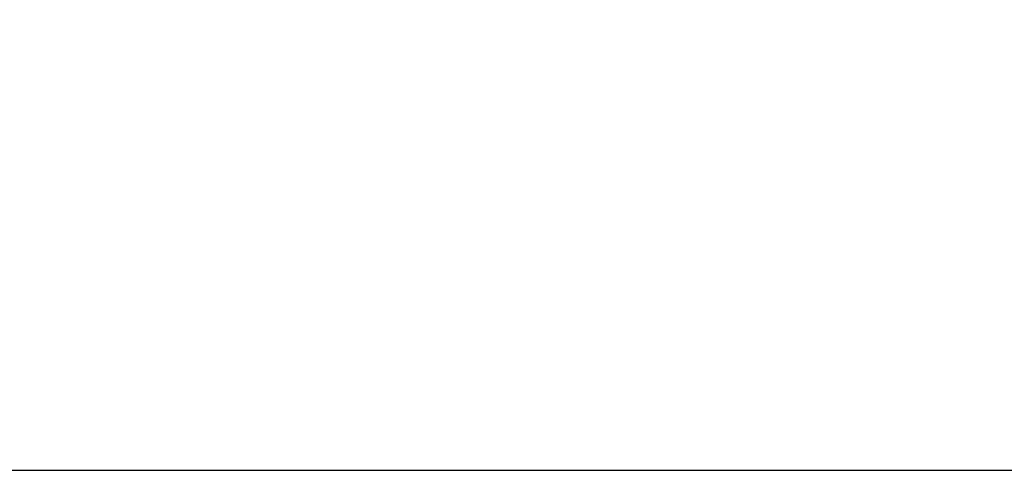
# Model space of a CAD drawing. Header units: millimetres. Extents: x 32 to 406, y 43 to 290.
# Tile 11 of 21: x 196 to 250, y 196 to 221. Entities that reach past the tile are written whole.
import ezdxf

# ---------------------------------------------------------------- set-up
doc = ezdxf.new("R2010")
doc.units = ezdxf.units.MM
doc.layers.add('FORMATO', color=179, linetype='Continuous')
doc.styles.add('SLDTEXTSTYLE0', font='TXT', dxfattribs={"width": 0.75})
doc.dimstyles.new('SLDDIMSTYLE3', dxfattribs={"dimtxt": 3.5, "dimasz": 3.302, "dimexe": 0, "dimexo": 0.0625, "dimgap": 0.875, "dimtad": 1, "dimdec": 0, "dimlfac": 0.833333, "dimrnd": 1e-09, "dimzin": 12, "dimdsep": 46, "dimtxsty": 'SLDTEXTSTYLE0', "dimsah": 1, "dimcen": 0.09, "dimadec": 0, "dimazin": 3, "dimtfac": 1, "dimtdec": 0, "dimtofl": 0, "dimtmove": 0, "dimatfit": 3, "dimfxl": 0, "dimfrac": 2, "dimtolj": 1, "dimtzin": 12, "dimarcsym": 0})

# ---------------------------------------------------------------- blocks, each defined once
blk = doc.blocks.new('_D_7')
at = {"layer": 'FORMATO'}
for p, q in [((154.269, 269.927), (299.966, 269.927)), ((298.966, 196.16), (298.966, 269.927)), ((175.653, 196.16), (299.966, 196.16))]:
    blk.add_line(p, q, dxfattribs=at)
for points in [[(298.966, 269.927), (298.458, 266.625), (299.474, 266.625)], [(298.966, 196.16), (299.474, 199.462), (298.458, 199.462)]]:
    blk.add_solid(points, dxfattribs=at)
at = {"layer": 'FORMATO', "insert": (294.454, 227.597), "char_height": 3.5, "attachment_point": 1, "rotation": 90, "style": 'SLDTEXTSTYLE0'}
blk.add_mtext('61', dxfattribs=at)

msp = doc.modelspace()

# ---------------------------------------------------------------- dimensions: what is measured, and where the dimension line sits
at = {"layer": 'FORMATO'}
dim = msp.add_linear_dim(base=(298.9659, 269.9268), p1=(174.6532, 196.1605), p2=(153.2691, 269.9268), angle=90, dimstyle='SLDDIMSTYLE3', dxfattribs=at)
dim.commit()
dim.dimension.update_dxf_attribs({"geometry": '_D_7', "text_midpoint": (298.9659, 230.1829), "dimtype": 160})

doc.saveas('drawing.dxf')
